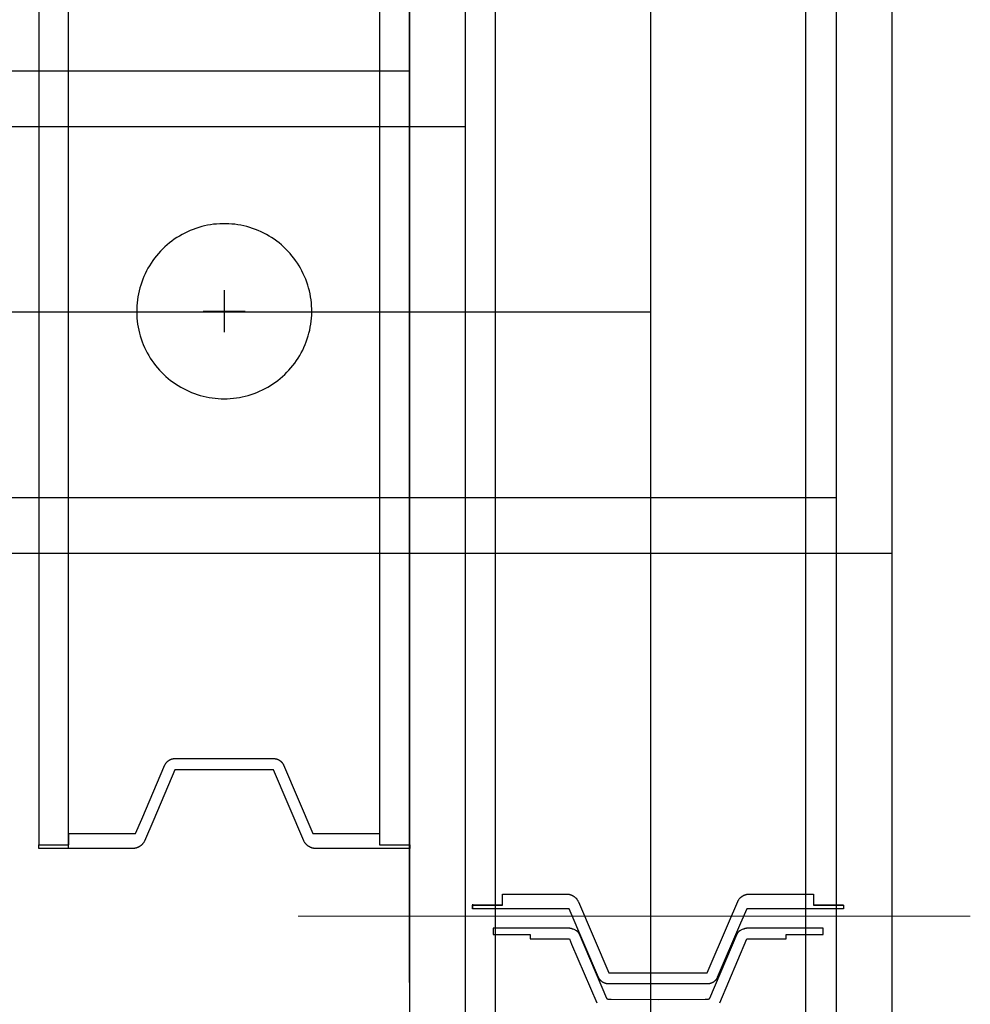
# Model space of a CAD drawing. Header units: millimetres. Extents: x -587 to 358276, y -26688 to 221215.
# Tile 194 of 256: x 11375 to 11401, y 10245 to 10272. Entities that reach past the tile are written whole.
import ezdxf
from ezdxf.lldxf.tags import DXFTag

# ---------------------------------------------------------------- set-up
doc = ezdxf.new("R2010")
doc.units = ezdxf.units.MM
doc.header["$MEASUREMENT"] = 0
doc.linetypes.add('DASHED2', pattern=[9.525, 6.35, -3.175])
for name, color, linetype in [('_I_EKO_PODKLAD 3', 252, 'Continuous'), ('AVECO', 40, 'Continuous'), ('AVECO MODUŁY', 40, 'Continuous'), ('AVECO TORY', 7, 'Continuous')]:
    doc.layers.add(name, color=color, linetype=linetype)
doc.layers.add('A_linie osiowe', color=30, linetype='BORDER2', lineweight=13)
tags = doc.linetypes.add('BORDER2', pattern=[22.225, 6.35, -3.175, 6.35, -3.175, 0, -3.175]).pattern_tags.tags
tags[14:15] = [DXFTag(74, 4), DXFTag(75, 0), DXFTag(340, '0'), DXFTag(46, 1.0), DXFTag(50, 0.0), DXFTag(44, 0.0), DXFTag(45, 0.0)]
tags[12:13] = [DXFTag(74, 4), DXFTag(75, 0), DXFTag(340, '0'), DXFTag(46, 1.0), DXFTag(50, 0.0), DXFTag(44, 0.0), DXFTag(45, 0.0)]
tags[10:11] = [DXFTag(74, 4), DXFTag(75, 0), DXFTag(340, '0'), DXFTag(46, 1.0), DXFTag(50, 0.0), DXFTag(44, 0.0), DXFTag(45, 0.0)]
tags[8:9] = [DXFTag(74, 4), DXFTag(75, 0), DXFTag(340, '0'), DXFTag(46, 1.0), DXFTag(50, 0.0), DXFTag(44, 0.0), DXFTag(45, 0.0)]
tags[6:7] = [DXFTag(74, 4), DXFTag(75, 0), DXFTag(340, '0'), DXFTag(46, 1.0), DXFTag(50, 0.0), DXFTag(44, 0.0), DXFTag(45, 0.0)]
tags[4:5] = [DXFTag(74, 4), DXFTag(75, 0), DXFTag(340, '0'), DXFTag(46, 1.0), DXFTag(50, 0.0), DXFTag(44, 0.0), DXFTag(45, 0.0)]

msp = doc.modelspace()

# ---------------------------------------------------------------- linework, layer by layer
at = {"layer": '_I_EKO_PODKLAD 3', "color": 5, "linetype": 'DASHED2', "ltscale": 2}
msp.add_line((11385.832, 9788.833), (11385.832, 10365.413), dxfattribs=at)
msp.add_line((11385.832, 9788.833), (11385.832, 10365.413), dxfattribs=at)
at = {"layer": 'A_linie osiowe', "color": 7, "ltscale": 0.5}
msp.add_line((11400.95, 10247.821), (11382.832, 10247.821), dxfattribs=at)
at = {"layer": 'AVECO', "color": 7}
for p, q in [((11388.275, 10247.503), (11388.085, 10247.503)), ((11388.085, 10247.503), (11388.085, 10247.333)), ((11388.085, 10247.333), (11388.275, 10247.333)), ((11388.085, 10247.333), (11389.085, 10247.333)), ((11389.244, 10247.503), (11388.275, 10247.503)), ((11388.275, 10247.333), (11389.085, 10247.333)), ((11389.085, 10247.333), (11389.085, 10247.21)), ((11389.862, 10247.503), (11389.244, 10247.503)), ((11390.091, 10247.504), (11389.862, 10247.503)), ((11390.101, 10247.504), (11390.091, 10247.504)), ((11390.112, 10247.503), (11390.101, 10247.504)), ((11390.123, 10247.503), (11390.112, 10247.503)), ((11390.133, 10247.502), (11390.123, 10247.503)), ((11390.144, 10247.5), (11390.133, 10247.502)), ((11390.155, 10247.499), (11390.144, 10247.5)), ((11390.165, 10247.497), (11390.155, 10247.499)), ((11390.176, 10247.494), (11390.165, 10247.497)), ((11390.186, 10247.492), (11390.176, 10247.494)), ((11390.197, 10247.489), (11390.186, 10247.492)), ((11390.207, 10247.486), (11390.197, 10247.489)), ((11390.218, 10247.482), (11390.207, 10247.486)), ((11390.228, 10247.479), (11390.218, 10247.482)), ((11390.248, 10247.471), (11390.228, 10247.479)), ((11390.267, 10247.463), (11390.248, 10247.471)), ((11390.285, 10247.454), (11390.267, 10247.463)), ((11390.303, 10247.446), (11390.285, 10247.454)), ((11390.319, 10247.438), (11390.303, 10247.446)), ((11390.333, 10247.43), (11390.319, 10247.438)), ((11390.34, 10247.426), (11390.333, 10247.43)), ((11390.347, 10247.422), (11390.34, 10247.426)), ((11390.35, 10247.42), (11390.347, 10247.422)), ((11390.353, 10247.418), (11390.35, 10247.42)), ((11390.356, 10247.416), (11390.353, 10247.418)), ((11390.358, 10247.414), (11390.356, 10247.416)), ((11390.361, 10247.412), (11390.358, 10247.414)), ((11390.364, 10247.41), (11390.361, 10247.412)), ((11390.366, 10247.408), (11390.364, 10247.41)), ((11390.369, 10247.405), (11390.366, 10247.408)), ((11390.371, 10247.403), (11390.369, 10247.405)), ((11390.373, 10247.401), (11390.371, 10247.403)), ((11390.377, 10247.397), (11390.373, 10247.401)), ((11390.38, 10247.394), (11390.377, 10247.397)), ((11390.382, 10247.392), (11390.38, 10247.394)), ((11390.384, 10247.389), (11390.382, 10247.392)), ((11390.386, 10247.387), (11390.384, 10247.389)), ((11390.387, 10247.384), (11390.386, 10247.387)), ((11390.389, 10247.382), (11390.387, 10247.384)), ((11390.392, 10247.377), (11390.389, 10247.382)), ((11390.395, 10247.372), (11390.392, 10247.377)), ((11390.399, 10247.366), (11390.395, 10247.372)), ((11390.403, 10247.36), (11390.399, 10247.366)), ((11390.406, 10247.353), (11390.403, 10247.36)), ((11390.41, 10247.345), (11390.406, 10247.353)), ((11390.414, 10247.337), (11390.41, 10247.345)), ((11391.153, 10245.61), (11390.414, 10247.337)), ((11394.657, 10247.337), (11393.916, 10245.607)), ((11394.661, 10247.345), (11394.657, 10247.337)), ((11394.664, 10247.353), (11394.661, 10247.345)), ((11394.668, 10247.36), (11394.664, 10247.353)), ((11394.672, 10247.366), (11394.668, 10247.36)), ((11394.675, 10247.372), (11394.672, 10247.366)), ((11394.679, 10247.377), (11394.675, 10247.372)), ((11394.682, 10247.382), (11394.679, 10247.377)), ((11394.683, 10247.384), (11394.682, 10247.382)), ((11394.685, 10247.387), (11394.683, 10247.384)), ((11394.687, 10247.389), (11394.685, 10247.387)), ((11394.689, 10247.392), (11394.687, 10247.389)), ((11394.691, 10247.394), (11394.689, 10247.392)), ((11394.694, 10247.397), (11394.691, 10247.394)), ((11394.698, 10247.401), (11394.694, 10247.397)), ((11394.7, 10247.403), (11394.698, 10247.401)), ((11394.702, 10247.405), (11394.7, 10247.403)), ((11394.704, 10247.408), (11394.702, 10247.405)), ((11394.707, 10247.41), (11394.704, 10247.408)), ((11394.709, 10247.412), (11394.707, 10247.41)), ((11394.712, 10247.414), (11394.709, 10247.412)), ((11394.715, 10247.416), (11394.712, 10247.414)), ((11394.718, 10247.418), (11394.715, 10247.416)), ((11394.721, 10247.42), (11394.718, 10247.418)), ((11394.724, 10247.422), (11394.721, 10247.42)), ((11394.731, 10247.426), (11394.724, 10247.422)), ((11394.737, 10247.43), (11394.731, 10247.426)), ((11394.752, 10247.438), (11394.737, 10247.43)), ((11394.768, 10247.446), (11394.752, 10247.438)), ((11394.785, 10247.454), (11394.768, 10247.446)), ((11394.804, 10247.463), (11394.785, 10247.454)), ((11394.823, 10247.471), (11394.804, 10247.463)), ((11394.843, 10247.479), (11394.823, 10247.471)), ((11394.853, 10247.482), (11394.843, 10247.479)), ((11394.864, 10247.486), (11394.853, 10247.482)), ((11394.874, 10247.489), (11394.864, 10247.486)), ((11394.884, 10247.492), (11394.874, 10247.489)), ((11394.895, 10247.494), (11394.884, 10247.492)), ((11394.905, 10247.497), (11394.895, 10247.494)), ((11394.916, 10247.499), (11394.905, 10247.497)), ((11394.927, 10247.5), (11394.916, 10247.499)), ((11394.937, 10247.502), (11394.927, 10247.5)), ((11394.948, 10247.503), (11394.937, 10247.502)), ((11394.959, 10247.503), (11394.948, 10247.503)), ((11394.969, 10247.504), (11394.959, 10247.503)), ((11394.98, 10247.504), (11394.969, 10247.504)), ((11395.208, 10247.503), (11394.98, 10247.504)), ((11395.827, 10247.503), (11395.208, 10247.503)), ((11396.796, 10247.503), (11395.827, 10247.503)), ((11395.985, 10247.333), (11396.985, 10247.333)), ((11395.985, 10247.21), (11395.985, 10247.333)), ((11395.985, 10247.333), (11396.796, 10247.333)), ((11396.985, 10247.503), (11396.796, 10247.503)), ((11396.796, 10247.333), (11396.985, 10247.333)), ((11396.985, 10247.333), (11396.985, 10247.503)), ((11389.085, 10247.21), (11389.244, 10247.21)), ((11389.244, 10247.21), (11389.862, 10247.21)), ((11389.862, 10247.21), (11390.142, 10247.21)), ((11390.142, 10247.21), (11390.2, 10247.074)), ((11390.2, 10247.074), (11390.879, 10245.486)), ((11394.194, 10245.49), (11394.929, 10247.21)), ((11394.929, 10247.21), (11395.096, 10247.21)), ((11395.096, 10247.21), (11395.208, 10247.21)), ((11395.208, 10247.21), (11395.827, 10247.21)), ((11395.827, 10247.21), (11395.985, 10247.21)), ((11391.155, 10245.605), (11391.153, 10245.61)), ((11391.156, 10245.604), (11391.155, 10245.605)), ((11391.157, 10245.602), (11391.156, 10245.604)), ((11391.157, 10245.601), (11391.157, 10245.602)), ((11391.158, 10245.6), (11391.157, 10245.601)), ((11391.157, 10245.601), (11391.157, 10245.601)), ((11391.158, 10245.599), (11391.158, 10245.6)), ((11391.159, 10245.598), (11391.158, 10245.599)), ((11391.16, 10245.597), (11391.159, 10245.598)), ((11391.159, 10245.598), (11391.159, 10245.598)), ((11391.16, 10245.596), (11391.16, 10245.597)), ((11391.161, 10245.596), (11391.16, 10245.596)), ((11391.162, 10245.595), (11391.161, 10245.596)), ((11391.162, 10245.594), (11391.162, 10245.595)), ((11391.163, 10245.594), (11391.162, 10245.594)), ((11391.163, 10245.593), (11391.163, 10245.594)), ((11391.164, 10245.592), (11391.163, 10245.593)), ((11391.165, 10245.592), (11391.164, 10245.592)), ((11391.165, 10245.591), (11391.165, 10245.592)), ((11391.166, 10245.59), (11391.165, 10245.591)), ((11391.167, 10245.59), (11391.166, 10245.59)), ((11391.167, 10245.589), (11391.167, 10245.59)), ((11391.168, 10245.589), (11391.167, 10245.589)), ((11391.169, 10245.588), (11391.168, 10245.589)), ((11391.17, 10245.588), (11391.169, 10245.588)), ((11391.17, 10245.587), (11391.17, 10245.588)), ((11391.171, 10245.587), (11391.17, 10245.587)), ((11391.172, 10245.586), (11391.171, 10245.587)), ((11391.173, 10245.586), (11391.172, 10245.586)), ((11391.174, 10245.585), (11391.173, 10245.586)), ((11391.173, 10245.586), (11391.173, 10245.586)), ((11391.175, 10245.585), (11391.174, 10245.585)), ((11391.176, 10245.584), (11391.175, 10245.585)), ((11391.177, 10245.584), (11391.176, 10245.584)), ((11391.176, 10245.584), (11391.176, 10245.584)), ((11391.179, 10245.583), (11391.177, 10245.584)), ((11391.18, 10245.583), (11391.179, 10245.583)), ((11391.182, 10245.582), (11391.18, 10245.583)), ((11391.184, 10245.582), (11391.182, 10245.582)), ((11391.185, 10245.581), (11391.184, 10245.582)), ((11391.187, 10245.581), (11391.185, 10245.581)), ((11391.189, 10245.58), (11391.187, 10245.581)), ((11391.19, 10245.58), (11391.189, 10245.58)), ((11391.192, 10245.58), (11391.19, 10245.58)), ((11391.195, 10245.579), (11391.192, 10245.58)), ((11391.2, 10245.579), (11391.195, 10245.579)), ((11391.205, 10245.578), (11391.2, 10245.579)), ((11391.255, 10245.575), (11391.205, 10245.578)), ((11391.264, 10245.575), (11391.255, 10245.575)), ((11392.535, 10245.574), (11391.264, 10245.575)), ((11393.806, 10245.575), (11392.535, 10245.574)), ((11393.816, 10245.575), (11393.806, 10245.575)), ((11393.866, 10245.578), (11393.816, 10245.575)), ((11393.87, 10245.579), (11393.866, 10245.578)), ((11393.875, 10245.579), (11393.87, 10245.579)), ((11393.879, 10245.58), (11393.875, 10245.579)), ((11393.88, 10245.58), (11393.879, 10245.58)), ((11393.882, 10245.58), (11393.88, 10245.58)), ((11393.884, 10245.581), (11393.882, 10245.58)), ((11393.885, 10245.581), (11393.884, 10245.581)), ((11393.887, 10245.582), (11393.885, 10245.581)), ((11393.889, 10245.582), (11393.887, 10245.582)), ((11393.89, 10245.583), (11393.889, 10245.582)), ((11393.892, 10245.583), (11393.89, 10245.583)), ((11393.894, 10245.584), (11393.892, 10245.583)), ((11393.895, 10245.584), (11393.894, 10245.584)), ((11393.894, 10245.584), (11393.894, 10245.584)), ((11393.896, 10245.585), (11393.895, 10245.584)), ((11393.897, 10245.585), (11393.896, 10245.585)), ((11393.898, 10245.586), (11393.897, 10245.586)), ((11393.897, 10245.586), (11393.897, 10245.585)), ((11393.899, 10245.586), (11393.898, 10245.586)), ((11393.9, 10245.587), (11393.899, 10245.586)), ((11393.901, 10245.588), (11393.9, 10245.587)), ((11393.9, 10245.587), (11393.9, 10245.587)), ((11393.902, 10245.588), (11393.901, 10245.588)), ((11393.903, 10245.589), (11393.902, 10245.588)), ((11393.904, 10245.59), (11393.903, 10245.589)), ((11393.903, 10245.589), (11393.903, 10245.589)), ((11393.905, 10245.59), (11393.904, 10245.59)), ((11393.906, 10245.592), (11393.905, 10245.591)), ((11393.905, 10245.591), (11393.905, 10245.59)), ((11393.907, 10245.592), (11393.906, 10245.592)), ((11393.908, 10245.594), (11393.907, 10245.593)), ((11393.907, 10245.593), (11393.907, 10245.592)), ((11393.909, 10245.594), (11393.908, 10245.594)), ((11393.91, 10245.596), (11393.909, 10245.595)), ((11393.909, 10245.595), (11393.909, 10245.594)), ((11393.911, 10245.597), (11393.91, 10245.596)), ((11393.91, 10245.596), (11393.91, 10245.596)), ((11393.912, 10245.598), (11393.911, 10245.598)), ((11393.911, 10245.598), (11393.911, 10245.597)), ((11393.913, 10245.6), (11393.912, 10245.599)), ((11393.912, 10245.599), (11393.912, 10245.598)), ((11393.914, 10245.601), (11393.913, 10245.601)), ((11393.913, 10245.601), (11393.913, 10245.6)), ((11393.915, 10245.604), (11393.914, 10245.602)), ((11393.914, 10245.602), (11393.914, 10245.601)), ((11393.916, 10245.605), (11393.915, 10245.604)), ((11393.916, 10245.607), (11393.916, 10245.605))]:
    msp.add_line(p, q, dxfattribs=at)
at = {"layer": 'AVECO MODUŁY', "color": 7}
for p, q in [((11375.837, 10361.425), (11375.837, 10249.749)), ((11385.021, 10361.425), (11385.021, 10250.049)), ((11385.832, 10249.749), (11385.832, 10361.325)), ((11376.643, 10249.649), (11376.643, 10361.025)), ((11388.138, 10361.025), (11388.138, 9792.921)), ((11396.516, 9792.921), (11396.516, 10361.025)), ((11380.151, 10266.385), (11380.073, 10266.36)), ((11380.23, 10266.408), (11380.151, 10266.385)), ((11380.309, 10266.427), (11380.23, 10266.408)), ((11380.39, 10266.444), (11380.309, 10266.427)), ((11380.47, 10266.459), (11380.39, 10266.444)), ((11380.551, 10266.47), (11380.47, 10266.459)), ((11380.633, 10266.478), (11380.551, 10266.47)), ((11380.715, 10266.484), (11380.633, 10266.478)), ((11380.796, 10266.487), (11380.715, 10266.484)), ((11380.878, 10266.487), (11380.796, 10266.487)), ((11380.96, 10266.484), (11380.878, 10266.487)), ((11381.042, 10266.478), (11380.96, 10266.484)), ((11381.123, 10266.47), (11381.042, 10266.478)), ((11381.204, 10266.459), (11381.123, 10266.47)), ((11381.285, 10266.444), (11381.204, 10266.459)), ((11381.365, 10266.427), (11381.285, 10266.444)), ((11381.445, 10266.408), (11381.365, 10266.427)), ((11381.523, 10266.385), (11381.445, 10266.408)), ((11381.601, 10266.36), (11381.523, 10266.385)), ((11379.559, 10266.111), (11379.49, 10266.065)), ((11379.628, 10266.154), (11379.559, 10266.111)), ((11379.699, 10266.195), (11379.628, 10266.154)), ((11379.772, 10266.233), (11379.699, 10266.195)), ((11379.845, 10266.269), (11379.772, 10266.233)), ((11379.92, 10266.302), (11379.845, 10266.269)), ((11379.996, 10266.332), (11379.92, 10266.302)), ((11380.073, 10266.36), (11379.996, 10266.332)), ((11381.678, 10266.332), (11381.601, 10266.36)), ((11381.754, 10266.302), (11381.678, 10266.332)), ((11381.829, 10266.269), (11381.754, 10266.302)), ((11381.903, 10266.233), (11381.829, 10266.269)), ((11381.975, 10266.195), (11381.903, 10266.233)), ((11382.046, 10266.154), (11381.975, 10266.195)), ((11382.116, 10266.111), (11382.046, 10266.154)), ((11382.184, 10266.065), (11382.116, 10266.111)), ((11379.235, 10265.86), (11379.176, 10265.803)), ((11379.296, 10265.915), (11379.235, 10265.86)), ((11379.359, 10265.967), (11379.296, 10265.915)), ((11379.424, 10266.017), (11379.359, 10265.967)), ((11379.49, 10266.065), (11379.424, 10266.017)), ((11382.251, 10266.017), (11382.184, 10266.065)), ((11382.315, 10265.967), (11382.251, 10266.017)), ((11382.378, 10265.915), (11382.315, 10265.967)), ((11382.439, 10265.86), (11382.378, 10265.915)), ((11382.498, 10265.803), (11382.439, 10265.86)), ((11379.011, 10265.622), (11378.96, 10265.557)), ((11379.064, 10265.684), (11379.011, 10265.622)), ((11379.119, 10265.745), (11379.064, 10265.684)), ((11379.176, 10265.803), (11379.119, 10265.745)), ((11382.556, 10265.745), (11382.498, 10265.803)), ((11382.611, 10265.684), (11382.556, 10265.745)), ((11382.664, 10265.622), (11382.611, 10265.684)), ((11382.714, 10265.557), (11382.664, 10265.622)), ((11378.822, 10265.355), (11378.78, 10265.284)), ((11378.866, 10265.424), (11378.822, 10265.355)), ((11378.912, 10265.491), (11378.866, 10265.424)), ((11378.96, 10265.557), (11378.912, 10265.491)), ((11382.763, 10265.491), (11382.714, 10265.557)), ((11382.809, 10265.424), (11382.763, 10265.491)), ((11382.853, 10265.355), (11382.809, 10265.424)), ((11382.894, 10265.284), (11382.853, 10265.355)), ((11378.671, 10265.064), (11378.64, 10264.988)), ((11378.705, 10265.138), (11378.671, 10265.064)), ((11378.742, 10265.212), (11378.705, 10265.138)), ((11378.78, 10265.284), (11378.742, 10265.212)), ((11382.933, 10265.212), (11382.894, 10265.284)), ((11382.969, 10265.138), (11382.933, 10265.212)), ((11383.003, 10265.064), (11382.969, 10265.138)), ((11383.034, 10264.988), (11383.003, 10265.064)), ((11378.586, 10264.834), (11378.563, 10264.755)), ((11378.612, 10264.911), (11378.586, 10264.834)), ((11378.64, 10264.988), (11378.612, 10264.911)), ((11383.063, 10264.911), (11383.034, 10264.988)), ((11383.089, 10264.834), (11383.063, 10264.911)), ((11383.112, 10264.755), (11383.089, 10264.834)), ((11378.525, 10264.596), (11378.51, 10264.515)), ((11378.542, 10264.676), (11378.525, 10264.596)), ((11378.563, 10264.755), (11378.542, 10264.676)), ((11380.837, 10264.695), (11380.837, 10263.561)), ((11383.132, 10264.676), (11383.112, 10264.755)), ((11383.15, 10264.596), (11383.132, 10264.676)), ((11383.165, 10264.515), (11383.15, 10264.596)), ((11378.482, 10264.271), (11378.479, 10264.189)), ((11378.489, 10264.353), (11378.482, 10264.271)), ((11378.498, 10264.434), (11378.489, 10264.353)), ((11378.51, 10264.515), (11378.498, 10264.434)), ((11383.177, 10264.434), (11383.165, 10264.515)), ((11383.186, 10264.353), (11383.177, 10264.434)), ((11383.192, 10264.271), (11383.186, 10264.353)), ((11383.196, 10264.189), (11383.192, 10264.271)), ((11378.479, 10264.189), (11378.478, 10264.107)), ((11378.478, 10264.107), (11378.48, 10264.025)), ((11378.48, 10264.025), (11378.485, 10263.944)), ((11380.271, 10264.128), (11381.404, 10264.128)), ((11383.19, 10263.944), (11383.195, 10264.025)), ((11383.195, 10264.025), (11383.197, 10264.107)), ((11383.197, 10264.107), (11383.196, 10264.189)), ((11378.485, 10263.944), (11378.493, 10263.862)), ((11378.493, 10263.862), (11378.503, 10263.781)), ((11378.503, 10263.781), (11378.517, 10263.7)), ((11383.158, 10263.7), (11383.171, 10263.781)), ((11383.171, 10263.781), (11383.182, 10263.862)), ((11383.182, 10263.862), (11383.19, 10263.944)), ((11378.517, 10263.7), (11378.533, 10263.62)), ((11378.533, 10263.62), (11378.552, 10263.54)), ((11378.552, 10263.54), (11378.574, 10263.461)), ((11378.574, 10263.461), (11378.598, 10263.383)), ((11383.076, 10263.383), (11383.101, 10263.461)), ((11383.101, 10263.461), (11383.122, 10263.54)), ((11383.122, 10263.54), (11383.142, 10263.62)), ((11383.142, 10263.62), (11383.158, 10263.7)), ((11378.598, 10263.383), (11378.626, 10263.306)), ((11378.626, 10263.306), (11378.655, 10263.23)), ((11378.655, 10263.23), (11378.688, 10263.154)), ((11382.987, 10263.154), (11383.019, 10263.23)), ((11383.019, 10263.23), (11383.049, 10263.306)), ((11383.049, 10263.306), (11383.076, 10263.383)), ((11378.688, 10263.154), (11378.723, 10263.08)), ((11378.723, 10263.08), (11378.761, 10263.008)), ((11378.761, 10263.008), (11378.801, 10262.936)), ((11378.801, 10262.936), (11378.843, 10262.866)), ((11382.831, 10262.866), (11382.874, 10262.936)), ((11382.874, 10262.936), (11382.914, 10263.008)), ((11382.914, 10263.008), (11382.952, 10263.08)), ((11382.952, 10263.08), (11382.987, 10263.154)), ((11378.843, 10262.866), (11378.888, 10262.798)), ((11378.888, 10262.798), (11378.936, 10262.731)), ((11378.936, 10262.731), (11378.985, 10262.666)), ((11378.985, 10262.666), (11379.037, 10262.602)), ((11382.637, 10262.602), (11382.689, 10262.666)), ((11382.689, 10262.666), (11382.739, 10262.731)), ((11382.739, 10262.731), (11382.786, 10262.798)), ((11382.786, 10262.798), (11382.831, 10262.866)), ((11379.037, 10262.602), (11379.091, 10262.541)), ((11379.091, 10262.541), (11379.147, 10262.481)), ((11379.147, 10262.481), (11379.205, 10262.424)), ((11379.205, 10262.424), (11379.266, 10262.368)), ((11382.409, 10262.368), (11382.469, 10262.424)), ((11382.469, 10262.424), (11382.527, 10262.481)), ((11382.527, 10262.481), (11382.583, 10262.541)), ((11382.583, 10262.541), (11382.637, 10262.602)), ((11379.266, 10262.368), (11379.328, 10262.314)), ((11379.328, 10262.314), (11379.391, 10262.263)), ((11379.391, 10262.263), (11379.457, 10262.214)), ((11379.457, 10262.214), (11379.524, 10262.167)), ((11379.524, 10262.167), (11379.593, 10262.123)), ((11382.081, 10262.123), (11382.15, 10262.167)), ((11382.15, 10262.167), (11382.218, 10262.214)), ((11382.218, 10262.214), (11382.283, 10262.263)), ((11382.283, 10262.263), (11382.347, 10262.314)), ((11382.347, 10262.314), (11382.409, 10262.368)), ((11379.593, 10262.123), (11379.663, 10262.081)), ((11379.663, 10262.081), (11379.735, 10262.042)), ((11379.735, 10262.042), (11379.808, 10262.005)), ((11379.808, 10262.005), (11379.883, 10261.97)), ((11379.883, 10261.97), (11379.958, 10261.938)), ((11379.958, 10261.938), (11380.035, 10261.909)), ((11380.035, 10261.909), (11380.112, 10261.883)), ((11380.112, 10261.883), (11380.19, 10261.859)), ((11381.484, 10261.859), (11381.563, 10261.883)), ((11381.563, 10261.883), (11381.64, 10261.909)), ((11381.64, 10261.909), (11381.717, 10261.938)), ((11381.717, 10261.938), (11381.792, 10261.97)), ((11381.792, 10261.97), (11381.866, 10262.005)), ((11381.866, 10262.005), (11381.939, 10262.042)), ((11381.939, 10262.042), (11382.011, 10262.081)), ((11382.011, 10262.081), (11382.081, 10262.123)), ((11380.19, 10261.859), (11380.27, 10261.838)), ((11380.27, 10261.838), (11380.349, 10261.819)), ((11380.349, 10261.819), (11380.43, 10261.804)), ((11380.43, 10261.804), (11380.511, 10261.791)), ((11380.511, 10261.791), (11380.592, 10261.781)), ((11380.592, 10261.781), (11380.674, 10261.774)), ((11380.674, 10261.774), (11380.755, 10261.77)), ((11380.755, 10261.77), (11380.837, 10261.768)), ((11380.837, 10261.768), (11380.919, 10261.77)), ((11380.919, 10261.77), (11381.001, 10261.774)), ((11381.001, 10261.774), (11381.083, 10261.781)), ((11381.083, 10261.781), (11381.164, 10261.791)), ((11381.164, 10261.791), (11381.245, 10261.804)), ((11381.245, 10261.804), (11381.325, 10261.819)), ((11381.325, 10261.819), (11381.405, 10261.838)), ((11381.405, 10261.838), (11381.484, 10261.859)), ((11379.384, 10252.045), (11379.389, 10252.047)), ((11379.389, 10252.047), (11379.394, 10252.05)), ((11379.394, 10252.05), (11379.399, 10252.052)), ((11379.399, 10252.052), (11379.404, 10252.054)), ((11379.404, 10252.054), (11379.41, 10252.056)), ((11379.41, 10252.056), (11379.415, 10252.057)), ((11379.415, 10252.057), (11379.42, 10252.059)), ((11379.42, 10252.059), (11379.425, 10252.061)), ((11379.425, 10252.061), (11379.431, 10252.062)), ((11379.431, 10252.062), (11379.436, 10252.064)), ((11379.436, 10252.064), (11379.441, 10252.065)), ((11379.441, 10252.065), (11379.447, 10252.066)), ((11379.447, 10252.066), (11379.452, 10252.067)), ((11379.452, 10252.067), (11379.457, 10252.068)), ((11379.457, 10252.068), (11379.463, 10252.069)), ((11379.463, 10252.069), (11379.468, 10252.07)), ((11379.468, 10252.07), (11379.473, 10252.071)), ((11379.473, 10252.071), (11379.478, 10252.071)), ((11379.478, 10252.071), (11379.484, 10252.072)), ((11379.484, 10252.072), (11379.489, 10252.072)), ((11379.489, 10252.072), (11379.494, 10252.073)), ((11379.494, 10252.073), (11379.499, 10252.073)), ((11379.499, 10252.073), (11382.165, 10252.073)), ((11382.165, 10252.073), (11382.175, 10252.073)), ((11382.175, 10252.073), (11382.18, 10252.073)), ((11382.18, 10252.073), (11382.186, 10252.072)), ((11382.186, 10252.072), (11382.191, 10252.072)), ((11382.191, 10252.072), (11382.196, 10252.071)), ((11382.196, 10252.071), (11382.201, 10252.071)), ((11382.201, 10252.071), (11382.207, 10252.07)), ((11382.207, 10252.07), (11382.212, 10252.069)), ((11382.212, 10252.069), (11382.217, 10252.068)), ((11382.217, 10252.068), (11382.223, 10252.067)), ((11382.223, 10252.067), (11382.228, 10252.066)), ((11382.228, 10252.066), (11382.233, 10252.065)), ((11382.233, 10252.065), (11382.239, 10252.064)), ((11382.239, 10252.064), (11382.244, 10252.062)), ((11382.244, 10252.062), (11382.249, 10252.061)), ((11382.249, 10252.061), (11382.255, 10252.059)), ((11382.255, 10252.059), (11382.26, 10252.057)), ((11382.26, 10252.057), (11382.265, 10252.056)), ((11382.265, 10252.056), (11382.27, 10252.054)), ((11382.27, 10252.054), (11382.275, 10252.052)), ((11382.275, 10252.052), (11382.281, 10252.05)), ((11382.281, 10252.05), (11382.286, 10252.047)), ((11382.286, 10252.047), (11382.291, 10252.045)), ((11378.612, 10250.437), (11379.238, 10251.9)), ((11379.238, 10251.9), (11379.24, 10251.905)), ((11379.24, 10251.905), (11379.243, 10251.91)), ((11379.243, 10251.91), (11379.245, 10251.914)), ((11379.245, 10251.914), (11379.248, 10251.919)), ((11379.248, 10251.919), (11379.25, 10251.924)), ((11379.25, 10251.924), (11379.253, 10251.928)), ((11379.253, 10251.928), (11379.256, 10251.933)), ((11379.256, 10251.933), (11379.259, 10251.937)), ((11379.259, 10251.937), (11379.262, 10251.942)), ((11379.262, 10251.942), (11379.265, 10251.946)), ((11379.265, 10251.946), (11379.268, 10251.951)), ((11379.268, 10251.951), (11379.272, 10251.955)), ((11379.272, 10251.955), (11379.275, 10251.959)), ((11379.275, 10251.959), (11379.278, 10251.964)), ((11379.278, 10251.964), (11379.282, 10251.968)), ((11379.282, 10251.968), (11379.286, 10251.972)), ((11379.286, 10251.972), (11379.289, 10251.976)), ((11379.289, 10251.976), (11379.293, 10251.98)), ((11379.293, 10251.98), (11379.297, 10251.984)), ((11379.297, 10251.984), (11379.301, 10251.988)), ((11379.301, 10251.988), (11379.305, 10251.992)), ((11379.305, 10251.992), (11379.309, 10251.996)), ((11379.309, 10251.996), (11379.313, 10252)), ((11379.313, 10252), (11379.318, 10252.003)), ((11379.318, 10252.003), (11379.322, 10252.007)), ((11379.322, 10252.007), (11379.326, 10252.01)), ((11379.326, 10252.01), (11379.331, 10252.014)), ((11379.331, 10252.014), (11379.335, 10252.017)), ((11379.335, 10252.017), (11379.34, 10252.02)), ((11379.34, 10252.02), (11379.345, 10252.023)), ((11379.345, 10252.023), (11379.349, 10252.026)), ((11379.349, 10252.026), (11379.354, 10252.029)), ((11379.354, 10252.029), (11379.359, 10252.032)), ((11379.359, 10252.032), (11379.364, 10252.035)), ((11379.364, 10252.035), (11379.369, 10252.038)), ((11379.369, 10252.038), (11379.374, 10252.04)), ((11379.374, 10252.04), (11379.379, 10252.043)), ((11379.379, 10252.043), (11379.384, 10252.045)), ((11382.291, 10252.045), (11382.296, 10252.043)), ((11382.296, 10252.043), (11382.301, 10252.04)), ((11382.301, 10252.04), (11382.306, 10252.038)), ((11382.306, 10252.038), (11382.311, 10252.035)), ((11382.311, 10252.035), (11382.316, 10252.032)), ((11382.316, 10252.032), (11382.321, 10252.029)), ((11382.321, 10252.029), (11382.325, 10252.026)), ((11382.325, 10252.026), (11382.33, 10252.023)), ((11382.33, 10252.023), (11382.335, 10252.02)), ((11382.335, 10252.02), (11382.339, 10252.017)), ((11382.339, 10252.017), (11382.344, 10252.014)), ((11382.344, 10252.014), (11382.348, 10252.01)), ((11382.348, 10252.01), (11382.353, 10252.007)), ((11382.353, 10252.007), (11382.357, 10252.003)), ((11382.357, 10252.003), (11382.361, 10252)), ((11382.361, 10252), (11382.366, 10251.996)), ((11382.366, 10251.996), (11382.37, 10251.992)), ((11382.37, 10251.992), (11382.374, 10251.988)), ((11382.374, 10251.988), (11382.378, 10251.984)), ((11382.378, 10251.984), (11382.382, 10251.98)), ((11382.382, 10251.98), (11382.385, 10251.976)), ((11382.385, 10251.976), (11382.389, 10251.972)), ((11382.389, 10251.972), (11382.393, 10251.968)), ((11382.393, 10251.968), (11382.396, 10251.964)), ((11382.396, 10251.964), (11382.4, 10251.959)), ((11382.4, 10251.959), (11382.403, 10251.955)), ((11382.403, 10251.955), (11382.406, 10251.951)), ((11382.406, 10251.951), (11382.41, 10251.946)), ((11382.41, 10251.946), (11382.413, 10251.942)), ((11382.413, 10251.942), (11382.416, 10251.937)), ((11382.416, 10251.937), (11382.419, 10251.933)), ((11382.419, 10251.933), (11382.421, 10251.928)), ((11382.421, 10251.928), (11382.424, 10251.924)), ((11382.424, 10251.924), (11382.427, 10251.919)), ((11382.427, 10251.919), (11382.429, 10251.914)), ((11382.429, 10251.914), (11382.432, 10251.91)), ((11382.432, 10251.91), (11382.434, 10251.905)), ((11382.434, 10251.905), (11382.436, 10251.9)), ((11382.436, 10251.9), (11383.228, 10250.049)), ((11379.51, 10251.773), (11378.937, 10250.432)), ((11381.149, 10251.773), (11379.51, 10251.773)), ((11382.165, 10251.773), (11381.149, 10251.773)), ((11382.983, 10249.859), (11382.165, 10251.773)), ((11378.447, 10250.049), (11378.612, 10250.437)), ((11378.937, 10250.432), (11378.688, 10249.85)), ((11376.648, 10249.849), (11376.648, 10250.049)), ((11376.648, 10250.049), (11377.272, 10250.049)), ((11377.272, 10250.049), (11378.447, 10250.049)), ((11383.228, 10250.049), (11383.612, 10250.049)), ((11383.612, 10250.049), (11385.026, 10250.049)), ((11385.026, 10250.049), (11385.026, 10249.849)), ((11375.837, 10249.749), (11376.643, 10249.749)), ((11375.837, 10249.649), (11375.837, 10249.749)), ((11375.837, 10249.749), (11376.648, 10249.749)), ((11376.648, 10249.749), (11376.648, 10249.849)), ((11378.453, 10249.659), (11378.441, 10249.656)), ((11378.465, 10249.662), (11378.453, 10249.659)), ((11378.476, 10249.665), (11378.465, 10249.662)), ((11378.482, 10249.667), (11378.476, 10249.665)), ((11378.488, 10249.669), (11378.482, 10249.667)), ((11378.494, 10249.671), (11378.488, 10249.669)), ((11378.5, 10249.673), (11378.494, 10249.671)), ((11378.505, 10249.676), (11378.5, 10249.673)), ((11378.511, 10249.678), (11378.505, 10249.676)), ((11378.517, 10249.681), (11378.511, 10249.678)), ((11378.522, 10249.683), (11378.517, 10249.681)), ((11378.528, 10249.686), (11378.522, 10249.683)), ((11378.533, 10249.689), (11378.528, 10249.686)), ((11378.539, 10249.692), (11378.533, 10249.689)), ((11378.544, 10249.695), (11378.539, 10249.692)), ((11378.55, 10249.698), (11378.544, 10249.695)), ((11378.555, 10249.701), (11378.55, 10249.698)), ((11378.56, 10249.704), (11378.555, 10249.701)), ((11378.565, 10249.708), (11378.56, 10249.704)), ((11378.57, 10249.711), (11378.565, 10249.708)), ((11378.575, 10249.715), (11378.57, 10249.711)), ((11378.58, 10249.719), (11378.575, 10249.715)), ((11378.585, 10249.722), (11378.58, 10249.719)), ((11378.59, 10249.726), (11378.585, 10249.722)), ((11378.595, 10249.73), (11378.59, 10249.726)), ((11378.6, 10249.734), (11378.595, 10249.73)), ((11378.604, 10249.738), (11378.6, 10249.734)), ((11378.609, 10249.742), (11378.604, 10249.738)), ((11378.613, 10249.747), (11378.609, 10249.742)), ((11378.618, 10249.751), (11378.613, 10249.747)), ((11378.622, 10249.755), (11378.618, 10249.751)), ((11378.63, 10249.764), (11378.622, 10249.755)), ((11378.638, 10249.773), (11378.63, 10249.764)), ((11378.646, 10249.783), (11378.638, 10249.773)), ((11378.653, 10249.792), (11378.646, 10249.783)), ((11378.66, 10249.802), (11378.653, 10249.792)), ((11378.667, 10249.812), (11378.66, 10249.802)), ((11378.673, 10249.822), (11378.667, 10249.812)), ((11378.679, 10249.832), (11378.673, 10249.822)), ((11378.684, 10249.842), (11378.679, 10249.832)), ((11378.688, 10249.85), (11378.684, 10249.842)), ((11382.987, 10249.85), (11382.983, 10249.859)), ((11382.996, 10249.832), (11382.987, 10249.85)), ((11383.002, 10249.822), (11382.996, 10249.832)), ((11383.008, 10249.812), (11383.002, 10249.822)), ((11383.014, 10249.802), (11383.008, 10249.812)), ((11383.021, 10249.792), (11383.014, 10249.802)), ((11383.029, 10249.783), (11383.021, 10249.792)), ((11383.036, 10249.773), (11383.029, 10249.783)), ((11383.044, 10249.764), (11383.036, 10249.773)), ((11383.053, 10249.755), (11383.044, 10249.764)), ((11383.057, 10249.751), (11383.053, 10249.755)), ((11383.061, 10249.747), (11383.057, 10249.751)), ((11383.066, 10249.742), (11383.061, 10249.747)), ((11383.07, 10249.738), (11383.066, 10249.742)), ((11383.075, 10249.734), (11383.07, 10249.738)), ((11383.08, 10249.73), (11383.075, 10249.734)), ((11383.084, 10249.726), (11383.08, 10249.73)), ((11383.089, 10249.722), (11383.084, 10249.726)), ((11383.094, 10249.719), (11383.089, 10249.722)), ((11383.099, 10249.715), (11383.094, 10249.719)), ((11383.104, 10249.711), (11383.099, 10249.715)), ((11383.109, 10249.708), (11383.104, 10249.711)), ((11383.115, 10249.704), (11383.109, 10249.708)), ((11383.12, 10249.701), (11383.115, 10249.704)), ((11383.125, 10249.698), (11383.12, 10249.701)), ((11383.13, 10249.695), (11383.125, 10249.698)), ((11383.136, 10249.692), (11383.13, 10249.695)), ((11383.141, 10249.689), (11383.136, 10249.692)), ((11383.147, 10249.686), (11383.141, 10249.689)), ((11383.152, 10249.683), (11383.147, 10249.686)), ((11383.158, 10249.681), (11383.152, 10249.683)), ((11383.164, 10249.678), (11383.158, 10249.681)), ((11383.169, 10249.676), (11383.164, 10249.678)), ((11383.175, 10249.673), (11383.169, 10249.676)), ((11383.181, 10249.671), (11383.175, 10249.673)), ((11383.187, 10249.669), (11383.181, 10249.671)), ((11383.192, 10249.667), (11383.187, 10249.669)), ((11383.198, 10249.665), (11383.192, 10249.667)), ((11383.21, 10249.662), (11383.198, 10249.665)), ((11383.222, 10249.659), (11383.21, 10249.662)), ((11383.234, 10249.656), (11383.222, 10249.659)), ((11385.021, 10249.749), (11385.832, 10249.749)), ((11385.026, 10249.849), (11385.026, 10249.749)), ((11385.026, 10249.749), (11385.837, 10249.749)), ((11385.837, 10249.749), (11385.837, 10249.649)), ((11378.382, 10249.649), (11375.837, 10249.649)), ((11378.394, 10249.65), (11378.382, 10249.649)), ((11378.406, 10249.651), (11378.394, 10249.65)), ((11378.417, 10249.652), (11378.406, 10249.651)), ((11378.429, 10249.654), (11378.417, 10249.652)), ((11378.441, 10249.656), (11378.429, 10249.654)), ((11383.245, 10249.654), (11383.234, 10249.656)), ((11383.257, 10249.652), (11383.245, 10249.654)), ((11383.269, 10249.651), (11383.257, 10249.652)), ((11383.281, 10249.65), (11383.269, 10249.651)), ((11383.292, 10249.649), (11383.281, 10249.65)), ((11385.837, 10249.649), (11383.292, 10249.649)), ((11388.341, 10248.422), (11388.965, 10248.422)), ((11388.341, 10248.221), (11388.341, 10248.422)), ((11388.965, 10248.422), (11390.075, 10248.422)), ((11390.075, 10248.422), (11390.087, 10248.421)), ((11390.087, 10248.421), (11390.099, 10248.42)), ((11390.099, 10248.42), (11390.11, 10248.419)), ((11390.11, 10248.419), (11390.122, 10248.417)), ((11390.122, 10248.417), (11390.134, 10248.415)), ((11390.134, 10248.415), (11390.146, 10248.412)), ((11390.146, 10248.412), (11390.157, 10248.409)), ((11390.157, 10248.409), (11390.169, 10248.405)), ((11390.169, 10248.405), (11390.175, 10248.404)), ((11390.175, 10248.404), (11390.181, 10248.402)), ((11390.181, 10248.402), (11390.187, 10248.399)), ((11390.187, 10248.399), (11390.192, 10248.397)), ((11390.192, 10248.397), (11390.198, 10248.395)), ((11390.198, 10248.395), (11390.204, 10248.392)), ((11390.204, 10248.392), (11390.209, 10248.39)), ((11390.209, 10248.39), (11390.215, 10248.387)), ((11390.215, 10248.387), (11390.221, 10248.385)), ((11390.221, 10248.385), (11390.226, 10248.382)), ((11390.226, 10248.382), (11390.232, 10248.379)), ((11390.232, 10248.379), (11390.237, 10248.376)), ((11390.237, 10248.376), (11390.242, 10248.373)), ((11390.242, 10248.373), (11390.248, 10248.369)), ((11390.248, 10248.369), (11390.253, 10248.366)), ((11390.253, 10248.366), (11390.258, 10248.363)), ((11390.258, 10248.363), (11390.263, 10248.359)), ((11390.263, 10248.359), (11390.268, 10248.356)), ((11390.268, 10248.356), (11390.273, 10248.352)), ((11390.273, 10248.352), (11390.278, 10248.348)), ((11390.278, 10248.348), (11390.283, 10248.344)), ((11390.283, 10248.344), (11390.288, 10248.34)), ((11390.288, 10248.34), (11390.293, 10248.336)), ((11390.293, 10248.336), (11390.297, 10248.332)), ((11390.297, 10248.332), (11390.302, 10248.328)), ((11394.759, 10248.328), (11394.763, 10248.332)), ((11394.763, 10248.332), (11394.768, 10248.336)), ((11394.768, 10248.336), (11394.772, 10248.34)), ((11394.772, 10248.34), (11394.777, 10248.344)), ((11394.777, 10248.344), (11394.782, 10248.348)), ((11394.782, 10248.348), (11394.787, 10248.352)), ((11394.787, 10248.352), (11394.792, 10248.356)), ((11394.792, 10248.356), (11394.797, 10248.359)), ((11394.797, 10248.359), (11394.802, 10248.363)), ((11394.802, 10248.363), (11394.807, 10248.366)), ((11394.807, 10248.366), (11394.813, 10248.369)), ((11394.813, 10248.369), (11394.818, 10248.373)), ((11394.818, 10248.373), (11394.823, 10248.376)), ((11394.823, 10248.376), (11394.829, 10248.379)), ((11394.829, 10248.379), (11394.834, 10248.382)), ((11394.834, 10248.382), (11394.84, 10248.385)), ((11394.84, 10248.385), (11394.845, 10248.387)), ((11394.845, 10248.387), (11394.851, 10248.39)), ((11394.851, 10248.39), (11394.857, 10248.392)), ((11394.857, 10248.392), (11394.862, 10248.395)), ((11394.862, 10248.395), (11394.868, 10248.397)), ((11394.868, 10248.397), (11394.874, 10248.399)), ((11394.874, 10248.399), (11394.879, 10248.402)), ((11394.879, 10248.402), (11394.885, 10248.404)), ((11394.885, 10248.404), (11394.891, 10248.405)), ((11394.891, 10248.405), (11394.903, 10248.409)), ((11394.903, 10248.409), (11394.915, 10248.412)), ((11394.915, 10248.412), (11394.926, 10248.415)), ((11394.926, 10248.415), (11394.938, 10248.417)), ((11394.938, 10248.417), (11394.95, 10248.419)), ((11394.95, 10248.419), (11394.962, 10248.42)), ((11394.962, 10248.42), (11394.973, 10248.421)), ((11394.973, 10248.421), (11394.985, 10248.422)), ((11394.985, 10248.422), (11396.719, 10248.422)), ((11396.719, 10248.422), (11396.719, 10248.221)), ((11387.53, 10248.021), (11387.53, 10248.121)), ((11387.53, 10248.121), (11388.341, 10248.121)), ((11387.535, 10248.049), (11387.535, 10248.149)), ((11388.341, 10248.121), (11387.535, 10248.121)), ((11388.341, 10248.121), (11388.341, 10248.221)), ((11390.302, 10248.328), (11390.306, 10248.324)), ((11390.306, 10248.324), (11390.311, 10248.32)), ((11390.311, 10248.32), (11390.315, 10248.315)), ((11390.315, 10248.315), (11390.323, 10248.306)), ((11390.323, 10248.306), (11390.331, 10248.297)), ((11390.331, 10248.297), (11390.339, 10248.288)), ((11390.339, 10248.288), (11390.346, 10248.278)), ((11390.346, 10248.278), (11390.353, 10248.269)), ((11390.353, 10248.269), (11390.36, 10248.259)), ((11390.36, 10248.259), (11390.366, 10248.249)), ((11390.366, 10248.249), (11390.371, 10248.239)), ((11390.371, 10248.239), (11390.381, 10248.22)), ((11390.381, 10248.22), (11390.384, 10248.212)), ((11390.384, 10248.212), (11391.203, 10246.298)), ((11394.431, 10247.638), (11394.68, 10248.22)), ((11394.68, 10248.22), (11394.684, 10248.228)), ((11394.684, 10248.228), (11394.689, 10248.239)), ((11394.689, 10248.239), (11394.695, 10248.249)), ((11394.695, 10248.249), (11394.701, 10248.259)), ((11394.701, 10248.259), (11394.707, 10248.269)), ((11394.707, 10248.269), (11394.714, 10248.278)), ((11394.714, 10248.278), (11394.721, 10248.288)), ((11394.721, 10248.288), (11394.729, 10248.297)), ((11394.729, 10248.297), (11394.737, 10248.306)), ((11394.737, 10248.306), (11394.745, 10248.315)), ((11394.745, 10248.315), (11394.75, 10248.32)), ((11394.75, 10248.32), (11394.754, 10248.324)), ((11394.754, 10248.324), (11394.759, 10248.328)), ((11396.719, 10248.221), (11396.719, 10248.121)), ((11396.719, 10248.121), (11397.03, 10248.121)), ((11397.53, 10248.121), (11396.719, 10248.121)), ((11397.03, 10248.121), (11397.53, 10248.121)), ((11397.53, 10248.121), (11397.53, 10248.021)), ((11388.341, 10248.021), (11387.53, 10248.021)), ((11389.36, 10248.021), (11388.341, 10248.021)), ((11389.755, 10248.021), (11389.36, 10248.021)), ((11390.14, 10248.021), (11389.755, 10248.021)), ((11390.931, 10246.17), (11390.14, 10248.021)), ((11394.921, 10248.021), (11394.755, 10247.633)), ((11395.7, 10248.021), (11394.921, 10248.021)), ((11396.719, 10248.021), (11395.7, 10248.021)), ((11397.53, 10248.021), (11396.719, 10248.021)), ((11393.858, 10246.298), (11394.431, 10247.638)), ((11394.755, 10247.633), (11394.129, 10246.17)), ((11391.203, 10246.298), (11392.218, 10246.298)), ((11392.218, 10246.298), (11393.858, 10246.298)), ((11390.933, 10246.166), (11390.931, 10246.17)), ((11390.936, 10246.161), (11390.933, 10246.166)), ((11390.938, 10246.156), (11390.936, 10246.161)), ((11390.941, 10246.152), (11390.938, 10246.156)), ((11390.943, 10246.147), (11390.941, 10246.152)), ((11390.946, 10246.142), (11390.943, 10246.147)), ((11390.949, 10246.138), (11390.946, 10246.142)), ((11390.952, 10246.133), (11390.949, 10246.138)), ((11390.955, 10246.129), (11390.952, 10246.133)), ((11390.958, 10246.124), (11390.955, 10246.129)), ((11390.961, 10246.12), (11390.958, 10246.124)), ((11390.964, 10246.116), (11390.961, 10246.12)), ((11390.968, 10246.111), (11390.964, 10246.116)), ((11390.971, 10246.107), (11390.968, 10246.111)), ((11390.975, 10246.103), (11390.971, 10246.107)), ((11390.978, 10246.099), (11390.975, 10246.103)), ((11390.982, 10246.094), (11390.978, 10246.099)), ((11390.986, 10246.09), (11390.982, 10246.094)), ((11390.99, 10246.086), (11390.986, 10246.09)), ((11390.994, 10246.082), (11390.99, 10246.086)), ((11390.998, 10246.079), (11390.994, 10246.082)), ((11391.002, 10246.075), (11390.998, 10246.079)), ((11391.006, 10246.071), (11391.002, 10246.075)), ((11391.01, 10246.067), (11391.006, 10246.071)), ((11391.015, 10246.064), (11391.01, 10246.067)), ((11391.019, 10246.06), (11391.015, 10246.064)), ((11391.024, 10246.057), (11391.019, 10246.06)), ((11391.028, 10246.054), (11391.024, 10246.057)), ((11391.033, 10246.05), (11391.028, 10246.054)), ((11391.037, 10246.047), (11391.033, 10246.05)), ((11391.042, 10246.044), (11391.037, 10246.047)), ((11391.047, 10246.041), (11391.042, 10246.044)), ((11391.052, 10246.038), (11391.047, 10246.041)), ((11391.057, 10246.036), (11391.052, 10246.038)), ((11391.062, 10246.033), (11391.057, 10246.036)), ((11391.067, 10246.03), (11391.062, 10246.033)), ((11391.072, 10246.028), (11391.067, 10246.03)), ((11391.077, 10246.025), (11391.072, 10246.028)), ((11391.082, 10246.023), (11391.077, 10246.025)), ((11391.087, 10246.021), (11391.082, 10246.023)), ((11391.092, 10246.019), (11391.087, 10246.021)), ((11391.097, 10246.017), (11391.092, 10246.019)), ((11391.102, 10246.015), (11391.097, 10246.017)), ((11391.108, 10246.013), (11391.102, 10246.015)), ((11391.113, 10246.011), (11391.108, 10246.013)), ((11391.118, 10246.01), (11391.113, 10246.011)), ((11391.123, 10246.008), (11391.118, 10246.01)), ((11391.129, 10246.007), (11391.123, 10246.008)), ((11391.134, 10246.006), (11391.129, 10246.007)), ((11391.139, 10246.004), (11391.134, 10246.006)), ((11391.145, 10246.003), (11391.139, 10246.004)), ((11391.15, 10246.002), (11391.145, 10246.003)), ((11391.155, 10246.001), (11391.15, 10246.002)), ((11391.161, 10246.001), (11391.155, 10246.001)), ((11391.166, 10246), (11391.161, 10246.001)), ((11391.171, 10245.999), (11391.166, 10246)), ((11391.177, 10245.999), (11391.171, 10245.999)), ((11391.182, 10245.998), (11391.177, 10245.999)), ((11391.187, 10245.998), (11391.182, 10245.998)), ((11391.192, 10245.998), (11391.187, 10245.998)), ((11391.203, 10245.998), (11391.192, 10245.998)), ((11393.868, 10245.998), (11391.203, 10245.998)), ((11393.873, 10245.998), (11393.868, 10245.998)), ((11393.878, 10245.998), (11393.873, 10245.998)), ((11393.884, 10245.999), (11393.878, 10245.998)), ((11393.889, 10245.999), (11393.884, 10245.999)), ((11393.894, 10246), (11393.889, 10245.999)), ((11393.9, 10246.001), (11393.894, 10246)), ((11393.905, 10246.001), (11393.9, 10246.001)), ((11393.91, 10246.002), (11393.905, 10246.001)), ((11393.916, 10246.003), (11393.91, 10246.002)), ((11393.921, 10246.004), (11393.916, 10246.003)), ((11393.926, 10246.006), (11393.921, 10246.004)), ((11393.932, 10246.007), (11393.926, 10246.006)), ((11393.937, 10246.008), (11393.932, 10246.007)), ((11393.942, 10246.01), (11393.937, 10246.008)), ((11393.947, 10246.011), (11393.942, 10246.01)), ((11393.953, 10246.013), (11393.947, 10246.011)), ((11393.958, 10246.015), (11393.953, 10246.013)), ((11393.963, 10246.017), (11393.958, 10246.015)), ((11393.968, 10246.019), (11393.963, 10246.017)), ((11393.973, 10246.021), (11393.968, 10246.019)), ((11393.979, 10246.023), (11393.973, 10246.021)), ((11393.984, 10246.025), (11393.979, 10246.023)), ((11393.989, 10246.028), (11393.984, 10246.025)), ((11393.994, 10246.03), (11393.989, 10246.028)), ((11393.999, 10246.033), (11393.994, 10246.03)), ((11394.004, 10246.036), (11393.999, 10246.033)), ((11394.009, 10246.038), (11394.004, 10246.036)), ((11394.013, 10246.041), (11394.009, 10246.038)), ((11394.018, 10246.044), (11394.013, 10246.041)), ((11394.023, 10246.047), (11394.018, 10246.044)), ((11394.028, 10246.05), (11394.023, 10246.047)), ((11394.032, 10246.054), (11394.028, 10246.05)), ((11394.037, 10246.057), (11394.032, 10246.054)), ((11394.041, 10246.06), (11394.037, 10246.057)), ((11394.046, 10246.064), (11394.041, 10246.06)), ((11394.05, 10246.067), (11394.046, 10246.064)), ((11394.054, 10246.071), (11394.05, 10246.067)), ((11394.058, 10246.075), (11394.054, 10246.071)), ((11394.063, 10246.079), (11394.058, 10246.075)), ((11394.067, 10246.082), (11394.063, 10246.079)), ((11394.071, 10246.086), (11394.067, 10246.082)), ((11394.074, 10246.09), (11394.071, 10246.086)), ((11394.078, 10246.094), (11394.074, 10246.09)), ((11394.082, 10246.099), (11394.078, 10246.094)), ((11394.086, 10246.103), (11394.082, 10246.099)), ((11394.089, 10246.107), (11394.086, 10246.103)), ((11394.093, 10246.111), (11394.089, 10246.107)), ((11394.096, 10246.116), (11394.093, 10246.111)), ((11394.099, 10246.12), (11394.096, 10246.116)), ((11394.102, 10246.124), (11394.099, 10246.12)), ((11394.106, 10246.129), (11394.102, 10246.124)), ((11394.109, 10246.133), (11394.106, 10246.129)), ((11394.111, 10246.138), (11394.109, 10246.133)), ((11394.114, 10246.142), (11394.111, 10246.138)), ((11394.117, 10246.147), (11394.114, 10246.142)), ((11394.12, 10246.152), (11394.117, 10246.147)), ((11394.122, 10246.156), (11394.12, 10246.152)), ((11394.125, 10246.161), (11394.122, 10246.156)), ((11394.127, 10246.166), (11394.125, 10246.161)), ((11394.129, 10246.17), (11394.127, 10246.166))]:
    msp.add_line(p, q, dxfattribs=at)
at = {"layer": 'AVECO TORY', "color": 7}
for p, q in [((11385.832, 10365.413), (11385.832, 9788.833)), ((11387.332, 10365.413), (11387.332, 9788.833)), ((11392.332, 10365.413), (11392.332, 9788.833)), ((11397.332, 10365.413), (11397.332, 9788.833)), ((11398.832, 10365.413), (11398.832, 9788.833)), ((11342.985, 10270.607), (11385.832, 10270.607)), ((11342.985, 10269.107), (11387.332, 10269.107)), ((11342.985, 10264.107), (11392.332, 10264.107)), ((11342.985, 10259.107), (11397.332, 10259.107)), ((11342.985, 10257.607), (11398.832, 10257.607))]:
    msp.add_line(p, q, dxfattribs=at)

doc.saveas('drawing.dxf')
